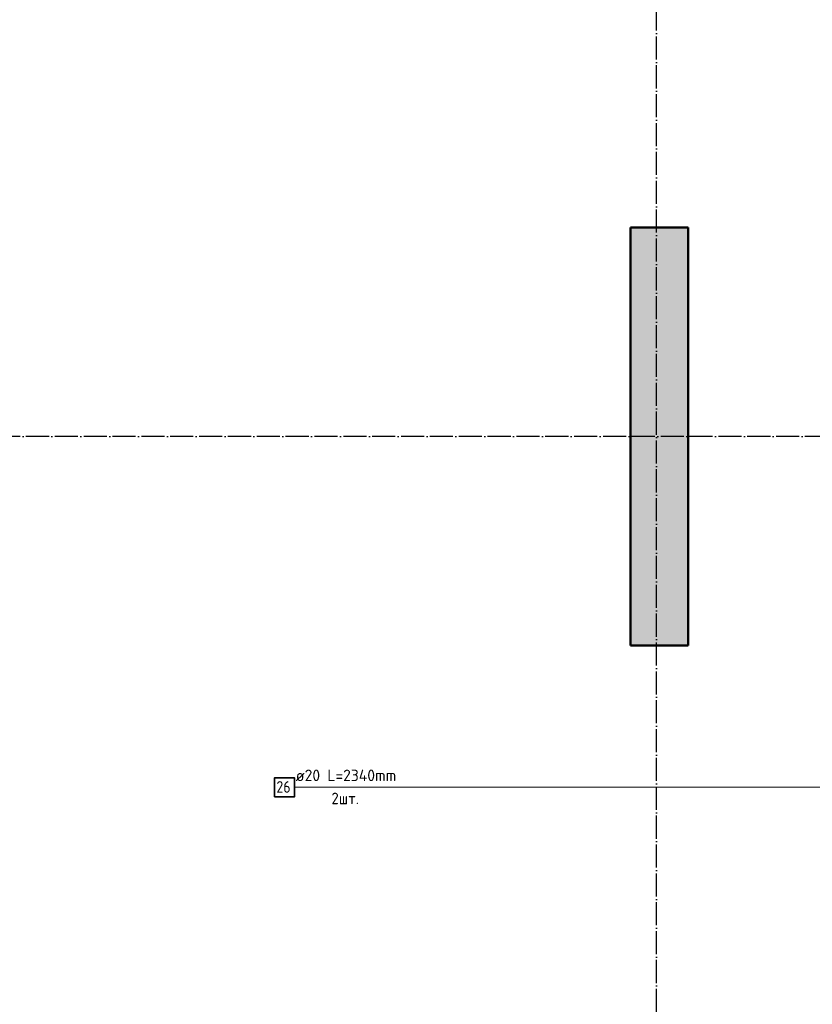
# Model space of a CAD drawing. Header units: millimetres. Extents: x -27380 to 48638, y 46540 to 72525.
# Tile 49 of 106: x 4491 to 7240, y 51371 to 54786. Entities that reach past the tile are written whole.
import ezdxf

# ---------------------------------------------------------------- set-up
doc = ezdxf.new("R2010")
doc.units = ezdxf.units.MM
doc.linetypes.add('______11', pattern=[100, 80, -10, 0, -10])
doc.linetypes.add('______5', pattern=[220, 160, -20, 20, -20])
doc.layers.add('Арм.стержн. вертикальными 2', color=7, linetype='Continuous', lineweight=35, true_color=0x006e00)
doc.layers.add('Осевая линия_ общее', color=7, linetype='______5', lineweight=13, true_color=0xa0a0a0)
doc.styles.add('ISOCPEUR', font='ISOCPEUR')

msp = doc.modelspace()

# ---------------------------------------------------------------- hatches: boundary and pattern name
at = {"linetype": 'Continuous', "lineweight": 13, "transparency": 33554687}
msp.add_hatch(color=7, dxfattribs=at).paths.add_polyline_path([(6610, 52615), (6810, 52615), (6810, 54065), (6610, 54065)])

# ---------------------------------------------------------------- linework, layer by layer
at = {"color": 7, "linetype": 'Continuous', "lineweight": 50, "transparency": 33554687}
for p, q in [((6610, 52615), (6610, 54065)), ((6610, 54065), (6810, 54065)), ((6810, 54065), (6810, 52615)), ((6810, 52615), (6610, 52615))]:
    msp.add_line(p, q, dxfattribs=at)
at = {"layer": 'Арм.стержн. вертикальными 2', "color": 7, "linetype": 'Continuous', "lineweight": 13, "transparency": 33554687}
msp.add_line((5443.9, 52123.6), (7403.9, 52123.6), dxfattribs=at)
at = {"layer": 'Арм.стержн. вертикальными 2', "color": 7, "linetype": 'Continuous', "lineweight": 35, "transparency": 33554687}
msp.add_lwpolyline([(5374.6, 52090.3), (5443.9, 52090.3), (5443.9, 52157), (5374.6, 52157), (5374.6, 52090.3)], dxfattribs=at)
at = {"layer": 'Осевая линия_ общее', "color": 253, "linetype": '______11', "lineweight": -3, "true_color": 0xa0a0a0, "transparency": 33554687}
for p, q in [((6700, 46640), (6700, 69548.2)), ((14202, 53340), (-2131.8, 53340))]:
    msp.add_line(p, q, dxfattribs=at)

# ---------------------------------------------------------------- texts
at = {"layer": 'Арм.стержн. вертикальными 2', "color": 7, "linetype": 'Continuous', "lineweight": 25, "transparency": 33554687, "char_height": 40, "attachment_point": 7, "style": 'ISOCPEUR'}
for s, insert, width in [('\\W0.98;ø20 L=2340mm ', (5447.9, 52145), 403.405), ('\\W0.87;26', (5381.3, 52105), 73.442), ('\\W0.94;2шт. ', (5571.9, 52065), 154.838)]:
    msp.add_mtext(s, dxfattribs=dict(at, insert=insert, width=width))

doc.saveas('drawing.dxf')
